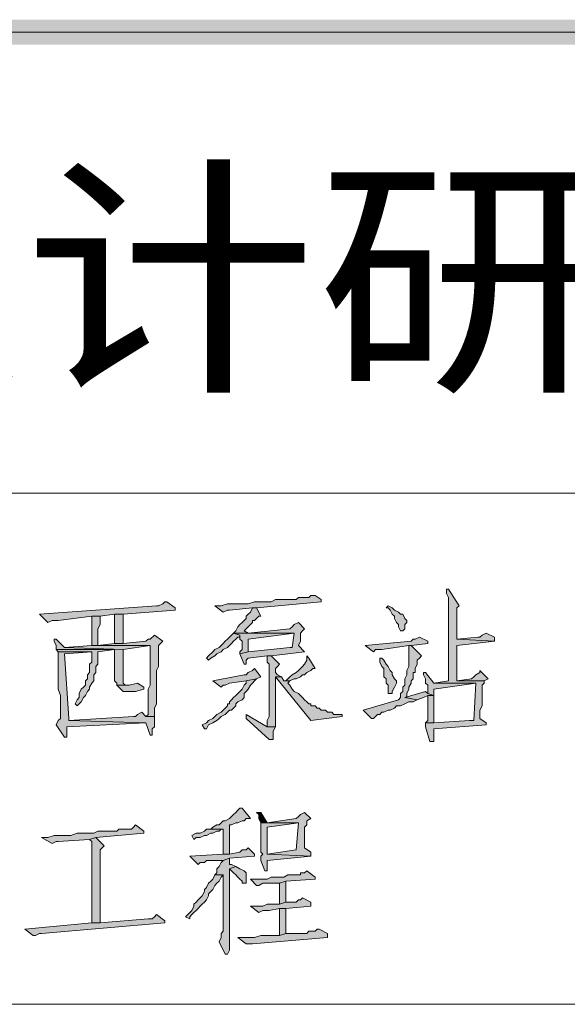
# Model space of a CAD drawing. Extents: x 566443 to 590371, y 3845226 to 3876576.
# Tile 98 of 221: x 586726 to 586737, y 3853880 to 3853900. Entities that reach past the tile are written whole.
import ezdxf

# ---------------------------------------------------------------- set-up
doc = ezdxf.new("R2010")
doc.units = 0
doc.layers.get('0').update_dxf_attribs({"linetype": 'CONTINUOUS', "lineweight": 13})
doc.layers.add('C00-00-00', color=7, linetype='CONTINUOUS')
doc.styles.add('图框', font='simfang.ttf', dxfattribs={"width": 0.8})

msp = doc.modelspace()

# ---------------------------------------------------------------- hatches: boundary and pattern name
at = {"layer": 'C00-00-00'}
h = msp.add_hatch(color=256, dxfattribs=at)
h.dxf.hatch_style = 2
h.paths.add_polyline_path([(586759.645, 3853900.435), (586670.618, 3853899.927), (586670.11, 3853900.435)])
h = msp.add_hatch(color=256, dxfattribs=at)
h.dxf.hatch_style = 2
h.paths.add_polyline_path([(586759.645, 3853899.927), (586759.645, 3853900.435), (586670.618, 3853899.927)])
h = msp.add_hatch(color=256, dxfattribs=at)
h.dxf.hatch_style = 2
h.paths.add_polyline_path([(586734.923, 3853888.878), (586734.88, 3853888.878), (586734.88, 3853888.836), (586734.88, 3853888.794), (586734.923, 3853888.709), (586734.923, 3853887.016), (586734.626, 3853886.973), (586735.473, 3853886.973), (586735.431, 3853886.211), (586735.346, 3853886.211), (586734.626, 3853886.169), (586734.457, 3853886.169), (586734.457, 3853886.084), (586734.542, 3853885.788), (586734.626, 3853885.788), (586734.626, 3853885.83), (586734.626, 3853886.042), (586735.685, 3853886.127), (586735.685, 3853886.169), (586735.558, 3853886.254), (586735.558, 3853886.423), (586735.6, 3853886.508), (586735.6, 3853886.931), (586735.642, 3853886.973), (586735.642, 3853887.016), (586735.092, 3853887.016), (586735.092, 3853887.735), (586735.854, 3853887.82), (586735.092, 3853887.862), (586735.092, 3853888.497), (586735.134, 3853888.54)])
h = msp.add_hatch(color=256, dxfattribs=at)
h.dxf.hatch_style = 2
h.paths.add_polyline_path([(586729.208, 3853888.624), (586729.165, 3853888.624), (586729.123, 3853888.582), (586729.038, 3853888.54), (586728.996, 3853888.54), (586726.625, 3853888.37), (586726.795, 3853888.201), (586726.879, 3853888.243), (586727.006, 3853888.243), (586727.684, 3853888.328), (586727.853, 3853888.328), (586728.149, 3853888.37), (586728.319, 3853888.37), (586729.377, 3853888.455), (586729.377, 3853888.497)])
h = msp.add_hatch(color=256, dxfattribs=at)
h.dxf.hatch_style = 2
h.paths.add_polyline_path([(586732.213, 3853888.751), (586732.129, 3853888.751), (586732.086, 3853888.709), (586731.875, 3853888.709), (586731.832, 3853888.667), (586731.409, 3853888.667), (586731.324, 3853888.624), (586730.986, 3853888.624), (586730.859, 3853888.582), (586730.435, 3853888.582), (586730.308, 3853888.54), (586730.181, 3853888.54), (586730.351, 3853888.413), (586730.435, 3853888.455), (586730.478, 3853888.455), (586730.943, 3853888.497), (586731.028, 3853888.497), (586732.34, 3853888.624), (586732.34, 3853888.667)])
h = msp.add_hatch(color=256, dxfattribs=at)
h.dxf.hatch_style = 2
h.paths.add_polyline_path([(586731.028, 3853888.497), (586730.943, 3853888.497), (586730.901, 3853888.413), (586730.859, 3853888.37), (586730.816, 3853888.328), (586730.816, 3853888.286), (586730.774, 3853888.243), (586730.732, 3853888.201), (586730.689, 3853888.159), (586730.647, 3853888.116), (586730.605, 3853888.032), (586730.562, 3853887.989), (586730.859, 3853887.989), (586730.774, 3853888.032), (586730.816, 3853888.074), (586730.859, 3853888.116), (586730.901, 3853888.159), (586730.943, 3853888.201), (586730.943, 3853888.243), (586730.986, 3853888.243), (586731.028, 3853888.286), (586731.07, 3853888.328), (586731.113, 3853888.328)])
h = msp.add_hatch(color=256, dxfattribs=at)
h.dxf.hatch_style = 2
h.paths.add_polyline_path([(586733.695, 3853888.54), (586733.653, 3853888.497), (586733.695, 3853888.497), (586733.737, 3853888.455), (586733.78, 3853888.37), (586733.822, 3853888.328), (586733.822, 3853888.286), (586733.864, 3853888.201), (586733.907, 3853888.159), (586733.907, 3853888.116), (586733.949, 3853888.032), (586733.991, 3853888.032), (586734.034, 3853888.074), (586734.034, 3853888.159), (586734.076, 3853888.201), (586734.076, 3853888.243), (586734.034, 3853888.286), (586733.991, 3853888.37), (586733.949, 3853888.37), (586733.907, 3853888.413), (586733.822, 3853888.455), (586733.78, 3853888.497)])
h = msp.add_hatch(color=256, dxfattribs=at)
h.dxf.hatch_style = 2
h.paths.add_polyline_path([(586727.853, 3853888.328), (586727.684, 3853888.328), (586727.684, 3853888.286), (586727.684, 3853887.735), (586727.811, 3853887.735), (586727.811, 3853888.074), (586727.853, 3853888.159)])
h = msp.add_hatch(color=256, dxfattribs=at)
h.dxf.hatch_style = 2
h.paths.add_polyline_path([(586728.319, 3853887.778), (586728.319, 3853888.37), (586728.149, 3853888.37), (586728.149, 3853887.778)])
h = msp.add_hatch(color=256, dxfattribs=at)
h.dxf.hatch_style = 2
h.paths.add_polyline_path([(586731.875, 3853888.201), (586731.79, 3853888.159), (586731.748, 3853888.116), (586731.705, 3853888.074), (586730.859, 3853887.989), (586730.562, 3853887.989), (586731.79, 3853887.989), (586731.748, 3853887.693), (586731.705, 3853887.693), (586730.859, 3853887.608), (586730.689, 3853887.566), (586730.774, 3853887.354), (586730.816, 3853887.354), (586730.816, 3853887.397), (586730.816, 3853887.439), (586730.859, 3853887.481), (586731.24, 3853887.524), (586731.324, 3853887.524), (586732.002, 3853887.608), (586731.875, 3853887.735), (586731.917, 3853887.82), (586731.917, 3853887.989), (586731.959, 3853888.032), (586732.002, 3853888.074)])
h = msp.add_hatch(color=256, dxfattribs=at)
h.dxf.hatch_style = 2
h.paths.add_polyline_path([(586726.964, 3853887.862), (586726.922, 3853887.862), (586726.922, 3853887.82), (586726.964, 3853887.735), (586726.964, 3853887.651), (586728.149, 3853887.651), (586728.149, 3853887.016), (586728.192, 3853886.973), (586728.192, 3853886.931), (586728.446, 3853886.931), (586728.361, 3853886.931), (586728.319, 3853886.973), (586728.319, 3853887.651), (586727.133, 3853887.693)])
h = msp.add_hatch(color=256, dxfattribs=at)
h.dxf.hatch_style = 2
h.paths.add_polyline_path([(586728.954, 3853887.947), (586728.869, 3853887.862), (586728.827, 3853887.862), (586728.784, 3853887.82), (586728.319, 3853887.778), (586728.149, 3853887.778), (586727.811, 3853887.735), (586727.684, 3853887.735), (586728.869, 3853887.735), (586728.869, 3853886.931), (586728.827, 3853886.846), (586728.827, 3853886.508), (586728.827, 3853886.465), (586728.827, 3853886.338), (586728.784, 3853886.296), (586728.954, 3853886.296), (586728.954, 3853886.338), (586728.954, 3853886.465), (586728.996, 3853886.55), (586728.996, 3853887.227), (586729.038, 3853887.312), (586729.038, 3853887.735), (586729.081, 3853887.778), (586729.123, 3853887.82)])
h = msp.add_hatch(color=256, dxfattribs=at)
h.dxf.hatch_style = 2
h.paths.add_polyline_path([(586730.562, 3853887.989), (586730.52, 3853887.947), (586730.478, 3853887.905), (586730.435, 3853887.862), (586730.393, 3853887.82), (586730.351, 3853887.778), (586730.308, 3853887.735), (586730.266, 3853887.693), (586730.181, 3853887.651), (586730.139, 3853887.608), (586730.054, 3853887.524), (586730.012, 3853887.481), (586730.054, 3853887.439), (586730.097, 3853887.481), (586730.181, 3853887.524), (586730.224, 3853887.566), (586730.308, 3853887.608), (586730.351, 3853887.651), (586730.435, 3853887.693), (586730.478, 3853887.735), (586730.52, 3853887.778), (586730.562, 3853887.82), (586730.605, 3853887.862), (586730.647, 3853887.905), (586730.689, 3853887.905), (586730.689, 3853887.947)])
h = msp.add_hatch(color=256, dxfattribs=at)
h.dxf.hatch_style = 2
h.paths.add_polyline_path([(586730.562, 3853887.989), (586730.689, 3853887.947), (586730.689, 3853887.862), (586730.732, 3853887.82), (586730.732, 3853887.651), (586730.689, 3853887.608), (586730.689, 3853887.566), (586730.859, 3853887.608), (586730.859, 3853887.862), (586731.79, 3853887.989)])
h = msp.add_hatch(color=256, dxfattribs=at)
h.dxf.hatch_style = 2
h.paths.add_polyline_path([(586734.33, 3853887.905), (586734.245, 3853887.862), (586734.203, 3853887.862), (586734.161, 3853887.82), (586733.229, 3853887.735), (586733.399, 3853887.608), (586733.441, 3853887.651), (586733.568, 3853887.651), (586734.118, 3853887.735), (586734.161, 3853887.735), (586734.499, 3853887.778), (586734.499, 3853887.82)])
h = msp.add_hatch(color=256, dxfattribs=at)
h.dxf.hatch_style = 2
h.paths.add_polyline_path([(586735.685, 3853887.989), (586735.6, 3853887.947), (586735.558, 3853887.905), (586735.515, 3853887.905), (586735.092, 3853887.862), (586735.854, 3853887.82), (586735.854, 3853887.905)])
h = msp.add_hatch(color=256, dxfattribs=at)
h.dxf.hatch_style = 2
h.paths.add_polyline_path([(586726.964, 3853887.651), (586727.006, 3853887.608), (586727.684, 3853887.608), (586727.684, 3853887.566), (586727.684, 3853887.397), (586727.641, 3853887.354), (586727.641, 3853887.185), (586727.599, 3853887.143), (586727.599, 3853887.058), (586727.557, 3853887.016), (586727.557, 3853886.931), (586727.514, 3853886.889), (586727.472, 3853886.846), (586727.43, 3853886.762), (586727.43, 3853886.677), (586727.387, 3853886.635), (586727.345, 3853886.55), (586727.387, 3853886.508), (586727.43, 3853886.55), (586727.472, 3853886.592), (586727.514, 3853886.677), (586727.557, 3853886.719), (586727.599, 3853886.804), (586727.641, 3853886.846), (586727.641, 3853886.889), (586727.684, 3853886.973), (586727.726, 3853887.016), (586727.726, 3853887.143), (586727.768, 3853887.185), (586727.768, 3853887.312), (586727.811, 3853887.354), (586727.811, 3853887.608), (586728.149, 3853887.651)])
h = msp.add_hatch(color=256, dxfattribs=at)
h.dxf.hatch_style = 2
h.paths.add_polyline_path([(586727.684, 3853887.735), (586727.133, 3853887.693), (586728.319, 3853887.651), (586728.869, 3853887.735)])
h = msp.add_hatch(color=256, dxfattribs=at)
h.dxf.hatch_style = 2
h.paths.add_polyline_path([(586734.161, 3853887.735), (586734.118, 3853887.735), (586734.118, 3853887.693), (586734.118, 3853887.312), (586734.076, 3853887.227), (586734.076, 3853887.143), (586734.034, 3853887.058), (586734.034, 3853886.931), (586733.991, 3853886.889), (586733.991, 3853886.804), (586733.949, 3853886.762), (586733.949, 3853886.677), (586733.907, 3853886.635), (586733.187, 3853886.423), (586733.356, 3853886.254), (586733.399, 3853886.254), (586733.441, 3853886.296), (586733.483, 3853886.338), (586733.526, 3853886.338), (586733.568, 3853886.381), (586733.61, 3853886.381), (586733.695, 3853886.423), (586733.737, 3853886.423), (586733.822, 3853886.465), (586733.864, 3853886.508), (586733.949, 3853886.508), (586734.034, 3853886.55), (586734.118, 3853886.592), (586734.203, 3853886.592), (586734.288, 3853886.635), (586734.034, 3853886.677), (586734.076, 3853886.677), (586734.076, 3853886.762), (586734.118, 3853886.846), (586734.118, 3853886.889), (586734.161, 3853886.973), (586734.161, 3853887.016), (586734.203, 3853887.058), (586734.203, 3853887.185), (586734.245, 3853887.185), (586734.245, 3853887.27), (586734.288, 3853887.354), (586734.288, 3853887.439), (586734.33, 3853887.481), (586734.372, 3853887.524)])
h = msp.add_hatch(color=256, dxfattribs=at)
h.dxf.hatch_style = 2
h.paths.add_polyline_path([(586727.006, 3853887.608), (586727.006, 3853886.846), (586727.049, 3853886.719), (586727.049, 3853886.254), (586727.006, 3853886.211), (586726.964, 3853886.127), (586727.133, 3853885.873), (586727.176, 3853885.873), (586727.176, 3853886.084), (586728.784, 3853886.169), (586727.218, 3853886.211), (586727.218, 3853886.254), (586727.133, 3853887.566), (586727.684, 3853887.608)])
h = msp.add_hatch(color=256, dxfattribs=at)
h.dxf.hatch_style = 2
h.paths.add_polyline_path([(586731.324, 3853887.524), (586731.24, 3853887.524), (586731.24, 3853887.481), (586731.24, 3853887.397), (586731.282, 3853887.354), (586731.282, 3853886.296), (586731.24, 3853886.211), (586731.24, 3853886.084), (586731.409, 3853886.084), (586731.409, 3853887.1), (586731.536, 3853887.1), (586731.451, 3853887.143), (586731.409, 3853887.185), (586731.409, 3853887.27), (586731.451, 3853887.312), (586731.494, 3853887.354)])
h = msp.add_hatch(color=256, dxfattribs=at)
h.dxf.hatch_style = 2
h.paths.add_polyline_path([(586732.044, 3853887.524), (586732.044, 3853887.439), (586732.002, 3853887.354), (586731.959, 3853887.312), (586731.917, 3853887.27), (586731.875, 3853887.227), (586731.832, 3853887.185), (586731.748, 3853887.143), (586731.705, 3853887.1), (586731.663, 3853887.058), (586731.621, 3853887.016), (586731.705, 3853887.016), (586731.79, 3853887.058), (586731.832, 3853887.058), (586731.917, 3853887.1), (586731.959, 3853887.143), (586732.002, 3853887.143), (586732.044, 3853887.185), (586732.129, 3853887.227), (586732.171, 3853887.27), (586732.213, 3853887.27), (586732.086, 3853887.481)])
h = msp.add_hatch(color=256, dxfattribs=at)
h.dxf.hatch_style = 2
h.paths.add_polyline_path([(586733.568, 3853887.481), (586733.526, 3853887.481), (586733.526, 3853887.397), (586733.568, 3853887.312), (586733.61, 3853887.27), (586733.61, 3853887.1), (586733.653, 3853887.058), (586733.653, 3853886.973), (586733.695, 3853886.931), (586733.695, 3853886.762), (586733.78, 3853886.762), (586733.78, 3853886.804), (586733.822, 3853886.889), (586733.864, 3853886.973), (586733.864, 3853887.016), (586733.822, 3853887.058), (586733.78, 3853887.143), (586733.78, 3853887.185), (586733.737, 3853887.227), (586733.695, 3853887.312), (586733.653, 3853887.354), (586733.61, 3853887.439)])
h = msp.add_hatch(color=256, dxfattribs=at)
h.dxf.hatch_style = 2
h.paths.add_polyline_path([(586730.986, 3853887.27), (586730.943, 3853887.227), (586730.859, 3853887.185), (586730.816, 3853887.143), (586730.774, 3853887.143), (586730.139, 3853887.016), (586730.308, 3853886.889), (586730.351, 3853886.931), (586730.393, 3853886.931), (586730.478, 3853886.973), (586730.816, 3853887.016), (586731.028, 3853887.058), (586731.113, 3853887.1)])
h = msp.add_hatch(color=256, dxfattribs=at)
h.dxf.hatch_style = 2
h.paths.add_polyline_path([(586735.558, 3853887.227), (586735.558, 3853887.185), (586735.473, 3853887.143), (586735.431, 3853887.1), (586735.388, 3853887.058), (586735.092, 3853887.016), (586735.642, 3853887.016), (586735.727, 3853887.058)])
h = msp.add_hatch(color=256, dxfattribs=at)
h.dxf.hatch_style = 2
h.paths.add_polyline_path([(586731.028, 3853887.058), (586730.816, 3853887.016), (586730.816, 3853886.973), (586730.774, 3853886.931), (586730.732, 3853886.846), (586730.689, 3853886.804), (586730.647, 3853886.762), (586730.605, 3853886.719), (586730.562, 3853886.677), (586730.52, 3853886.635), (586730.478, 3853886.592), (586730.478, 3853886.55), (586730.435, 3853886.55), (586730.435, 3853886.508), (586730.393, 3853886.465), (586730.351, 3853886.423), (586730.308, 3853886.381), (586730.224, 3853886.338), (586730.181, 3853886.296), (586730.139, 3853886.254), (586730.054, 3853886.211), (586730.012, 3853886.169), (586729.927, 3853886.127), (586729.97, 3853886.042), (586730.012, 3853886.042), (586730.054, 3853886.127), (586730.139, 3853886.169), (586730.224, 3853886.211), (586730.266, 3853886.254), (586730.308, 3853886.296), (586730.393, 3853886.338), (586730.435, 3853886.381), (586730.478, 3853886.423), (586730.52, 3853886.423), (586730.562, 3853886.465), (586730.605, 3853886.508), (586730.605, 3853886.55), (586730.647, 3853886.592), (586730.732, 3853886.635), (586730.774, 3853886.677), (586730.774, 3853886.762), (586730.816, 3853886.804), (586730.859, 3853886.846), (586730.901, 3853886.931), (586730.943, 3853886.973), (586730.986, 3853887.016)])
h = msp.add_hatch(color=256, dxfattribs=at)
h.dxf.hatch_style = 2
h.paths.add_polyline_path([(586731.536, 3853887.1), (586731.409, 3853887.1), (586732.129, 3853886.211), (586732.764, 3853886.296), (586732.764, 3853886.338), (586732.679, 3853886.338), (586732.594, 3853886.338), (586732.552, 3853886.381), (586732.467, 3853886.381), (586732.425, 3853886.423), (586732.34, 3853886.423), (586732.298, 3853886.465), (586732.256, 3853886.465), (586732.213, 3853886.508), (586732.129, 3853886.508), (586732.129, 3853886.55), (586732.086, 3853886.55), (586732.044, 3853886.592), (586732.002, 3853886.635), (586731.959, 3853886.677), (586731.917, 3853886.719), (586731.875, 3853886.762), (586731.79, 3853886.804), (586731.748, 3853886.846), (586731.705, 3853886.931), (586731.663, 3853886.973), (586731.705, 3853887.016), (586731.578, 3853887.016)])
h = msp.add_hatch(color=256, dxfattribs=at)
h.dxf.hatch_style = 2
h.paths.add_polyline_path([(586734.457, 3853887.185), (586734.415, 3853887.185), (586734.415, 3853887.143), (586734.457, 3853887.058), (586734.457, 3853886.973), (586734.499, 3853886.931), (586734.499, 3853886.762), (586734.626, 3853886.719), (586734.626, 3853886.846), (586735.473, 3853886.973), (586734.626, 3853886.973)])
h = msp.add_hatch(color=256, dxfattribs=at)
h.dxf.hatch_style = 2
h.paths.add_polyline_path([(586728.615, 3853886.973), (586728.446, 3853886.931), (586728.192, 3853886.931), (586728.234, 3853886.889), (586728.276, 3853886.846), (586728.319, 3853886.804), (586728.573, 3853886.804), (586728.742, 3853886.846), (586728.742, 3853886.889)])
h = msp.add_hatch(color=256, dxfattribs=at)
h.dxf.hatch_style = 2
h.paths.add_polyline_path([(586734.457, 3853886.804), (586734.034, 3853886.677), (586734.288, 3853886.635), (586734.415, 3853886.677), (586734.499, 3853886.719), (586734.626, 3853886.719), (586734.499, 3853886.762)])
h = msp.add_hatch(color=256, dxfattribs=at)
h.dxf.hatch_style = 2
h.paths.add_polyline_path([(586734.626, 3853886.719), (586734.499, 3853886.719), (586734.499, 3853886.677), (586734.499, 3853886.211), (586734.457, 3853886.169), (586734.626, 3853886.169), (586734.626, 3853886.211)])
h = msp.add_hatch(color=256, dxfattribs=at)
h.dxf.hatch_style = 2
h.paths.add_polyline_path([(586728.7, 3853886.381), (586728.615, 3853886.338), (586728.573, 3853886.296), (586728.53, 3853886.296), (586727.218, 3853886.211), (586728.784, 3853886.169), (586728.869, 3853885.915), (586728.911, 3853885.915), (586728.911, 3853886), (586728.911, 3853886.042), (586728.954, 3853886.084), (586728.954, 3853886.296), (586728.784, 3853886.296)])
h = msp.add_hatch(color=256, dxfattribs=at)
h.dxf.hatch_style = 2
h.paths.add_polyline_path([(586730.816, 3853886.338), (586730.816, 3853886.254), (586731.282, 3853885.83), (586731.367, 3853885.83), (586731.367, 3853885.915), (586731.367, 3853886), (586731.409, 3853886.084), (586731.24, 3853886.084)])
h = msp.add_hatch(color=256, dxfattribs=at)
h.dxf.hatch_style = 2
h.paths.add_polyline_path([(586730.732, 3853884.433), (586730.689, 3853884.433), (586730.647, 3853884.391), (586730.605, 3853884.349), (586730.562, 3853884.306), (586730.52, 3853884.264), (586730.478, 3853884.222), (586730.393, 3853884.179), (586730.351, 3853884.179), (586730.308, 3853884.137), (586730.266, 3853884.095), (586730.224, 3853884.095), (586730.139, 3853884.052), (586730.097, 3853884.01), (586730.351, 3853884.01), (586730.351, 3853883.968), (586730.351, 3853883.502), (586730.478, 3853883.502), (586730.478, 3853884.095), (586730.52, 3853884.095), (586730.605, 3853884.137), (586730.647, 3853884.137), (586730.732, 3853884.179), (586730.774, 3853884.179), (586730.816, 3853884.222), (586730.901, 3853884.222)])
h = msp.add_hatch(color=256, dxfattribs=at)
h.dxf.hatch_style = 2
h.paths.add_polyline_path([(586731.113, 3853884.349), (586731.028, 3853884.349), (586731.07, 3853884.306), (586731.07, 3853884.222), (586731.113, 3853884.137), (586731.24, 3853884.137)])
h = msp.add_hatch(color=256, dxfattribs=at)
h.dxf.hatch_style = 2
h.paths.add_polyline_path([(586732.002, 3853884.349), (586731.917, 3853884.306), (586731.875, 3853884.264), (586731.832, 3853884.222), (586731.24, 3853884.137), (586731.113, 3853884.137), (586731.875, 3853884.137), (586731.832, 3853883.587), (586731.24, 3853883.502), (586732.129, 3853883.46), (586732.129, 3853883.544), (586732.002, 3853883.629), (586732.002, 3853884.052), (586732.044, 3853884.095), (586732.044, 3853884.179), (586732.129, 3853884.222)])
h = msp.add_hatch(color=256, dxfattribs=at)
h.dxf.hatch_style = 2
h.paths.add_polyline_path([(586728.573, 3853884.095), (586728.53, 3853884.052), (586728.488, 3853884.01), (586728.234, 3853884.01), (586728.192, 3853883.968), (586727.811, 3853883.968), (586727.726, 3853883.925), (586727.387, 3853883.925), (586727.26, 3853883.883), (586727.176, 3853883.883), (586726.922, 3853883.883), (586726.795, 3853883.841), (586726.668, 3853883.841), (586726.879, 3853883.714), (586726.964, 3853883.756), (586727.006, 3853883.756), (586727.641, 3853883.798), (586727.768, 3853883.841), (586728.742, 3853883.925), (586728.742, 3853883.968)])
h = msp.add_hatch(color=256, dxfattribs=at)
h.dxf.hatch_style = 2
h.paths.add_polyline_path([(586731.113, 3853884.137), (586731.113, 3853883.544), (586731.155, 3853883.502), (586731.113, 3853883.46), (586731.113, 3853883.375), (586731.197, 3853883.163), (586731.24, 3853883.163), (586731.24, 3853883.206), (586731.24, 3853883.375), (586732.129, 3853883.46), (586731.24, 3853883.502), (586731.24, 3853883.671), (586731.24, 3853883.714), (586731.24, 3853884.052), (586731.875, 3853884.137)])
h = msp.add_hatch(color=256, dxfattribs=at)
h.dxf.hatch_style = 2
h.paths.add_polyline_path([(586727.768, 3853883.841), (586727.641, 3853883.798), (586727.684, 3853883.756), (586727.684, 3853882.105), (586727.853, 3853882.105), (586727.853, 3853883.46), (586727.853, 3853883.502), (586727.853, 3853883.587), (586727.938, 3853883.671)])
h = msp.add_hatch(color=256, dxfattribs=at)
h.dxf.hatch_style = 2
h.paths.add_polyline_path([(586730.097, 3853884.01), (586730.012, 3853884.01), (586729.97, 3853883.968), (586729.885, 3853883.925), (586729.8, 3853883.925), (586729.716, 3853883.883), (586729.758, 3853883.798), (586729.8, 3853883.841), (586729.885, 3853883.841), (586729.97, 3853883.883), (586730.012, 3853883.883), (586730.097, 3853883.925), (586730.139, 3853883.925), (586730.224, 3853883.968), (586730.266, 3853883.968), (586730.308, 3853884.01), (586730.351, 3853884.01)])
h = msp.add_hatch(color=256, dxfattribs=at)
h.dxf.hatch_style = 2
h.paths.add_polyline_path([(586730.859, 3853883.629), (586730.816, 3853883.587), (586730.732, 3853883.587), (586730.689, 3853883.544), (586730.478, 3853883.502), (586730.351, 3853883.502), (586729.673, 3853883.46), (586729.843, 3853883.29), (586729.885, 3853883.333), (586729.97, 3853883.333), (586730.012, 3853883.375), (586730.351, 3853883.375), (586730.478, 3853883.417), (586730.986, 3853883.46), (586730.986, 3853883.502)])
h = msp.add_hatch(color=256, dxfattribs=at)
h.dxf.hatch_style = 2
h.paths.add_polyline_path([(586730.478, 3853883.417), (586730.351, 3853883.375), (586730.308, 3853883.333), (586730.266, 3853883.248), (586730.224, 3853883.206), (586730.224, 3853883.121), (586730.181, 3853883.079), (586730.351, 3853883.079), (586730.351, 3853882.994), (586730.351, 3853881.978), (586730.351, 3853881.936), (586730.308, 3853881.893), (586730.308, 3853881.809), (586730.266, 3853881.724), (586730.393, 3853881.47), (586730.435, 3853881.47), (586730.478, 3853881.555), (586730.478, 3853883.206), (586730.605, 3853883.248), (586730.52, 3853883.29), (586730.478, 3853883.29)])
h = msp.add_hatch(color=256, dxfattribs=at)
h.dxf.hatch_style = 2
h.paths.add_polyline_path([(586730.605, 3853883.248), (586730.478, 3853883.206), (586730.52, 3853883.163), (586730.562, 3853883.121), (586730.605, 3853883.079), (586730.647, 3853883.036), (586730.689, 3853882.994), (586730.732, 3853882.952), (586730.732, 3853882.909), (586730.816, 3853882.909), (586730.816, 3853883.121), (586730.774, 3853883.163), (586730.689, 3853883.206)])
h = msp.add_hatch(color=256, dxfattribs=at)
h.dxf.hatch_style = 2
h.paths.add_polyline_path([(586730.181, 3853883.079), (586730.139, 3853882.994), (586730.097, 3853882.952), (586730.054, 3853882.909), (586730.012, 3853882.825), (586729.97, 3853882.782), (586729.97, 3853882.74), (586729.927, 3853882.655), (586729.885, 3853882.613), (586729.843, 3853882.571), (586729.8, 3853882.528), (586729.758, 3853882.486), (586729.758, 3853882.444), (586729.716, 3853882.359), (586729.673, 3853882.317), (586729.631, 3853882.274), (586729.589, 3853882.232), (586729.673, 3853882.19), (586729.673, 3853882.232), (586729.716, 3853882.274), (586729.758, 3853882.317), (586729.8, 3853882.359), (586729.843, 3853882.401), (586729.885, 3853882.444), (586729.927, 3853882.486), (586729.97, 3853882.528), (586730.012, 3853882.571), (586730.054, 3853882.655), (586730.054, 3853882.698), (586730.097, 3853882.74), (586730.139, 3853882.782), (586730.181, 3853882.867), (586730.224, 3853882.909), (586730.266, 3853882.952), (586730.308, 3853883.036), (586730.351, 3853883.079)])
h = msp.add_hatch(color=256, dxfattribs=at)
h.dxf.hatch_style = 2
h.paths.add_polyline_path([(586732.044, 3853883.163), (586732.002, 3853883.121), (586731.917, 3853883.121), (586731.917, 3853883.079), (586731.663, 3853883.079), (586731.578, 3853883.036), (586731.324, 3853883.036), (586731.24, 3853882.994), (586730.901, 3853882.994), (586731.028, 3853882.867), (586731.07, 3853882.867), (586731.155, 3853882.909), (586731.494, 3853882.909), (586731.621, 3853882.952), (586732.213, 3853882.994), (586732.213, 3853883.036)])
h = msp.add_hatch(color=256, dxfattribs=at)
h.dxf.hatch_style = 2
h.paths.add_polyline_path([(586731.621, 3853882.952), (586731.494, 3853882.909), (586731.494, 3853882.486), (586731.621, 3853882.528)])
h = msp.add_hatch(color=256, dxfattribs=at)
h.dxf.hatch_style = 2
h.paths.add_polyline_path([(586731.959, 3853882.613), (586731.917, 3853882.571), (586731.875, 3853882.571), (586731.832, 3853882.528), (586731.621, 3853882.528), (586731.494, 3853882.486), (586731.24, 3853882.486), (586731.155, 3853882.444), (586730.901, 3853882.444), (586731.07, 3853882.317), (586731.155, 3853882.359), (586731.282, 3853882.359), (586731.494, 3853882.401), (586731.621, 3853882.401), (586732.129, 3853882.444), (586732.129, 3853882.528)])
h = msp.add_hatch(color=256, dxfattribs=at)
h.dxf.hatch_style = 2
h.paths.add_polyline_path([(586728.996, 3853882.274), (586728.954, 3853882.232), (586728.911, 3853882.19), (586728.827, 3853882.19), (586727.853, 3853882.105), (586727.684, 3853882.105), (586726.329, 3853881.978), (586726.498, 3853881.851), (586726.541, 3853881.851), (586726.625, 3853881.893), (586726.668, 3853881.893), (586729.165, 3853882.105), (586729.165, 3853882.147)])
h = msp.add_hatch(color=256, dxfattribs=at)
h.dxf.hatch_style = 2
h.paths.add_polyline_path([(586731.621, 3853882.401), (586731.494, 3853882.401), (586731.494, 3853881.851), (586731.621, 3853881.893)])
h = msp.add_hatch(color=256, dxfattribs=at)
h.dxf.hatch_style = 2
h.paths.add_polyline_path([(586732.298, 3853881.978), (586732.256, 3853881.978), (586732.213, 3853881.936), (586732.086, 3853881.936), (586732.044, 3853881.893), (586731.621, 3853881.893), (586731.494, 3853881.851), (586731.113, 3853881.851), (586730.986, 3853881.809), (586730.774, 3853881.809), (586730.647, 3853881.809), (586730.816, 3853881.682), (586730.943, 3853881.682), (586732.467, 3853881.809), (586732.467, 3853881.893)])

# ---------------------------------------------------------------- linework, layer by layer
at = {"layer": 'C00-00-00', "lineweight": 0}
for points in [[(586734.923, 3853888.878), (586734.88, 3853888.878), (586734.88, 3853888.836), (586734.88, 3853888.794), (586734.923, 3853888.709), (586734.923, 3853887.016), (586734.626, 3853886.973), (586735.473, 3853886.973), (586735.431, 3853886.211), (586735.346, 3853886.211), (586734.626, 3853886.169), (586734.457, 3853886.169), (586734.457, 3853886.084), (586734.542, 3853885.788), (586734.626, 3853885.788), (586734.626, 3853885.83), (586734.626, 3853886.042), (586735.685, 3853886.127), (586735.685, 3853886.169), (586735.558, 3853886.254), (586735.558, 3853886.423), (586735.6, 3853886.508), (586735.6, 3853886.931), (586735.642, 3853886.973), (586735.642, 3853887.016), (586735.092, 3853887.016), (586735.092, 3853887.735), (586735.854, 3853887.82), (586735.092, 3853887.862), (586735.092, 3853888.497), (586735.134, 3853888.54)], [(586729.208, 3853888.624), (586729.165, 3853888.624), (586729.123, 3853888.582), (586729.038, 3853888.54), (586728.996, 3853888.54), (586726.625, 3853888.37), (586726.795, 3853888.201), (586726.879, 3853888.243), (586727.006, 3853888.243), (586727.684, 3853888.328), (586727.853, 3853888.328), (586728.149, 3853888.37), (586728.319, 3853888.37), (586729.377, 3853888.455), (586729.377, 3853888.497)], [(586732.213, 3853888.751), (586732.129, 3853888.751), (586732.086, 3853888.709), (586731.875, 3853888.709), (586731.832, 3853888.667), (586731.409, 3853888.667), (586731.324, 3853888.624), (586730.986, 3853888.624), (586730.859, 3853888.582), (586730.435, 3853888.582), (586730.308, 3853888.54), (586730.181, 3853888.54), (586730.351, 3853888.413), (586730.435, 3853888.455), (586730.478, 3853888.455), (586730.943, 3853888.497), (586731.028, 3853888.497), (586732.34, 3853888.624), (586732.34, 3853888.667)], [(586731.028, 3853888.497), (586730.943, 3853888.497), (586730.901, 3853888.413), (586730.859, 3853888.37), (586730.816, 3853888.328), (586730.816, 3853888.286), (586730.774, 3853888.243), (586730.732, 3853888.201), (586730.689, 3853888.159), (586730.647, 3853888.116), (586730.605, 3853888.032), (586730.562, 3853887.989), (586730.859, 3853887.989), (586730.774, 3853888.032), (586730.816, 3853888.074), (586730.859, 3853888.116), (586730.901, 3853888.159), (586730.943, 3853888.201), (586730.943, 3853888.243), (586730.986, 3853888.243), (586731.028, 3853888.286), (586731.07, 3853888.328), (586731.113, 3853888.328)], [(586733.695, 3853888.54), (586733.653, 3853888.497), (586733.695, 3853888.497), (586733.737, 3853888.455), (586733.78, 3853888.37), (586733.822, 3853888.328), (586733.822, 3853888.286), (586733.864, 3853888.201), (586733.907, 3853888.159), (586733.907, 3853888.116), (586733.949, 3853888.032), (586733.991, 3853888.032), (586734.034, 3853888.074), (586734.034, 3853888.159), (586734.076, 3853888.201), (586734.076, 3853888.243), (586734.034, 3853888.286), (586733.991, 3853888.37), (586733.949, 3853888.37), (586733.907, 3853888.413), (586733.822, 3853888.455), (586733.78, 3853888.497)], [(586727.853, 3853888.328), (586727.684, 3853888.328), (586727.684, 3853888.286), (586727.684, 3853887.735), (586727.811, 3853887.735), (586727.811, 3853888.074), (586727.853, 3853888.159)], [(586728.319, 3853887.778), (586728.319, 3853888.37), (586728.149, 3853888.37), (586728.149, 3853887.778)], [(586731.875, 3853888.201), (586731.79, 3853888.159), (586731.748, 3853888.116), (586731.705, 3853888.074), (586730.859, 3853887.989), (586730.562, 3853887.989), (586731.79, 3853887.989), (586731.748, 3853887.693), (586731.705, 3853887.693), (586730.859, 3853887.608), (586730.689, 3853887.566), (586730.774, 3853887.354), (586730.816, 3853887.354), (586730.816, 3853887.397), (586730.816, 3853887.439), (586730.859, 3853887.481), (586731.24, 3853887.524), (586731.324, 3853887.524), (586732.002, 3853887.608), (586731.875, 3853887.735), (586731.917, 3853887.82), (586731.917, 3853887.989), (586731.959, 3853888.032), (586732.002, 3853888.074)], [(586726.964, 3853887.862), (586726.922, 3853887.862), (586726.922, 3853887.82), (586726.964, 3853887.735), (586726.964, 3853887.651), (586728.149, 3853887.651), (586728.149, 3853887.016), (586728.192, 3853886.973), (586728.192, 3853886.931), (586728.446, 3853886.931), (586728.361, 3853886.931), (586728.319, 3853886.973), (586728.319, 3853887.651), (586727.133, 3853887.693)], [(586728.954, 3853887.947), (586728.869, 3853887.862), (586728.827, 3853887.862), (586728.784, 3853887.82), (586728.319, 3853887.778), (586728.149, 3853887.778), (586727.811, 3853887.735), (586727.684, 3853887.735), (586728.869, 3853887.735), (586728.869, 3853886.931), (586728.827, 3853886.846), (586728.827, 3853886.508), (586728.827, 3853886.465), (586728.827, 3853886.338), (586728.784, 3853886.296), (586728.954, 3853886.296), (586728.954, 3853886.338), (586728.954, 3853886.465), (586728.996, 3853886.55), (586728.996, 3853887.227), (586729.038, 3853887.312), (586729.038, 3853887.735), (586729.081, 3853887.778), (586729.123, 3853887.82)], [(586730.562, 3853887.989), (586730.52, 3853887.947), (586730.478, 3853887.905), (586730.435, 3853887.862), (586730.393, 3853887.82), (586730.351, 3853887.778), (586730.308, 3853887.735), (586730.266, 3853887.693), (586730.181, 3853887.651), (586730.139, 3853887.608), (586730.054, 3853887.524), (586730.012, 3853887.481), (586730.054, 3853887.439), (586730.097, 3853887.481), (586730.181, 3853887.524), (586730.224, 3853887.566), (586730.308, 3853887.608), (586730.351, 3853887.651), (586730.435, 3853887.693), (586730.478, 3853887.735), (586730.52, 3853887.778), (586730.562, 3853887.82), (586730.605, 3853887.862), (586730.647, 3853887.905), (586730.689, 3853887.905), (586730.689, 3853887.947)], [(586730.562, 3853887.989), (586730.689, 3853887.947), (586730.689, 3853887.862), (586730.732, 3853887.82), (586730.732, 3853887.651), (586730.689, 3853887.608), (586730.689, 3853887.566), (586730.859, 3853887.608), (586730.859, 3853887.862), (586731.79, 3853887.989)], [(586734.33, 3853887.905), (586734.245, 3853887.862), (586734.203, 3853887.862), (586734.161, 3853887.82), (586733.229, 3853887.735), (586733.399, 3853887.608), (586733.441, 3853887.651), (586733.568, 3853887.651), (586734.118, 3853887.735), (586734.161, 3853887.735), (586734.499, 3853887.778), (586734.499, 3853887.82)], [(586735.685, 3853887.989), (586735.6, 3853887.947), (586735.558, 3853887.905), (586735.515, 3853887.905), (586735.092, 3853887.862), (586735.854, 3853887.82), (586735.854, 3853887.905)], [(586726.964, 3853887.651), (586727.006, 3853887.608), (586727.684, 3853887.608), (586727.684, 3853887.566), (586727.684, 3853887.397), (586727.641, 3853887.354), (586727.641, 3853887.185), (586727.599, 3853887.143), (586727.599, 3853887.058), (586727.557, 3853887.016), (586727.557, 3853886.931), (586727.514, 3853886.889), (586727.472, 3853886.846), (586727.43, 3853886.762), (586727.43, 3853886.677), (586727.387, 3853886.635), (586727.345, 3853886.55), (586727.387, 3853886.508), (586727.43, 3853886.55), (586727.472, 3853886.592), (586727.514, 3853886.677), (586727.557, 3853886.719), (586727.599, 3853886.804), (586727.641, 3853886.846), (586727.641, 3853886.889), (586727.684, 3853886.973), (586727.726, 3853887.016), (586727.726, 3853887.143), (586727.768, 3853887.185), (586727.768, 3853887.312), (586727.811, 3853887.354), (586727.811, 3853887.608), (586728.149, 3853887.651)], [(586727.684, 3853887.735), (586727.133, 3853887.693), (586728.319, 3853887.651), (586728.869, 3853887.735)], [(586734.161, 3853887.735), (586734.118, 3853887.735), (586734.118, 3853887.693), (586734.118, 3853887.312), (586734.076, 3853887.227), (586734.076, 3853887.143), (586734.034, 3853887.058), (586734.034, 3853886.931), (586733.991, 3853886.889), (586733.991, 3853886.804), (586733.949, 3853886.762), (586733.949, 3853886.677), (586733.907, 3853886.635), (586733.187, 3853886.423), (586733.356, 3853886.254), (586733.399, 3853886.254), (586733.441, 3853886.296), (586733.483, 3853886.338), (586733.526, 3853886.338), (586733.568, 3853886.381), (586733.61, 3853886.381), (586733.695, 3853886.423), (586733.737, 3853886.423), (586733.822, 3853886.465), (586733.864, 3853886.508), (586733.949, 3853886.508), (586734.034, 3853886.55), (586734.118, 3853886.592), (586734.203, 3853886.592), (586734.288, 3853886.635), (586734.034, 3853886.677), (586734.076, 3853886.677), (586734.076, 3853886.762), (586734.118, 3853886.846), (586734.118, 3853886.889), (586734.161, 3853886.973), (586734.161, 3853887.016), (586734.203, 3853887.058), (586734.203, 3853887.185), (586734.245, 3853887.185), (586734.245, 3853887.27), (586734.288, 3853887.354), (586734.288, 3853887.439), (586734.33, 3853887.481), (586734.372, 3853887.524)], [(586727.006, 3853887.608), (586727.006, 3853886.846), (586727.049, 3853886.719), (586727.049, 3853886.254), (586727.006, 3853886.211), (586726.964, 3853886.127), (586727.133, 3853885.873), (586727.176, 3853885.873), (586727.176, 3853886.084), (586728.784, 3853886.169), (586727.218, 3853886.211), (586727.218, 3853886.254), (586727.133, 3853887.566), (586727.684, 3853887.608)], [(586731.324, 3853887.524), (586731.24, 3853887.524), (586731.24, 3853887.481), (586731.24, 3853887.397), (586731.282, 3853887.354), (586731.282, 3853886.296), (586731.24, 3853886.211), (586731.24, 3853886.084), (586731.409, 3853886.084), (586731.409, 3853887.1), (586731.536, 3853887.1), (586731.451, 3853887.143), (586731.409, 3853887.185), (586731.409, 3853887.27), (586731.451, 3853887.312), (586731.494, 3853887.354)], [(586732.044, 3853887.524), (586732.044, 3853887.439), (586732.002, 3853887.354), (586731.959, 3853887.312), (586731.917, 3853887.27), (586731.875, 3853887.227), (586731.832, 3853887.185), (586731.748, 3853887.143), (586731.705, 3853887.1), (586731.663, 3853887.058), (586731.621, 3853887.016), (586731.705, 3853887.016), (586731.79, 3853887.058), (586731.832, 3853887.058), (586731.917, 3853887.1), (586731.959, 3853887.143), (586732.002, 3853887.143), (586732.044, 3853887.185), (586732.129, 3853887.227), (586732.171, 3853887.27), (586732.213, 3853887.27), (586732.086, 3853887.481)], [(586733.568, 3853887.481), (586733.526, 3853887.481), (586733.526, 3853887.397), (586733.568, 3853887.312), (586733.61, 3853887.27), (586733.61, 3853887.1), (586733.653, 3853887.058), (586733.653, 3853886.973), (586733.695, 3853886.931), (586733.695, 3853886.762), (586733.78, 3853886.762), (586733.78, 3853886.804), (586733.822, 3853886.889), (586733.864, 3853886.973), (586733.864, 3853887.016), (586733.822, 3853887.058), (586733.78, 3853887.143), (586733.78, 3853887.185), (586733.737, 3853887.227), (586733.695, 3853887.312), (586733.653, 3853887.354), (586733.61, 3853887.439)], [(586730.986, 3853887.27), (586730.943, 3853887.227), (586730.859, 3853887.185), (586730.816, 3853887.143), (586730.774, 3853887.143), (586730.139, 3853887.016), (586730.308, 3853886.889), (586730.351, 3853886.931), (586730.393, 3853886.931), (586730.478, 3853886.973), (586730.816, 3853887.016), (586731.028, 3853887.058), (586731.113, 3853887.1)], [(586735.558, 3853887.227), (586735.558, 3853887.185), (586735.473, 3853887.143), (586735.431, 3853887.1), (586735.388, 3853887.058), (586735.092, 3853887.016), (586735.642, 3853887.016), (586735.727, 3853887.058)], [(586731.028, 3853887.058), (586730.816, 3853887.016), (586730.816, 3853886.973), (586730.774, 3853886.931), (586730.732, 3853886.846), (586730.689, 3853886.804), (586730.647, 3853886.762), (586730.605, 3853886.719), (586730.562, 3853886.677), (586730.52, 3853886.635), (586730.478, 3853886.592), (586730.478, 3853886.55), (586730.435, 3853886.55), (586730.435, 3853886.508), (586730.393, 3853886.465), (586730.351, 3853886.423), (586730.308, 3853886.381), (586730.224, 3853886.338), (586730.181, 3853886.296), (586730.139, 3853886.254), (586730.054, 3853886.211), (586730.012, 3853886.169), (586729.927, 3853886.127), (586729.97, 3853886.042), (586730.012, 3853886.042), (586730.054, 3853886.127), (586730.139, 3853886.169), (586730.224, 3853886.211), (586730.266, 3853886.254), (586730.308, 3853886.296), (586730.393, 3853886.338), (586730.435, 3853886.381), (586730.478, 3853886.423), (586730.52, 3853886.423), (586730.562, 3853886.465), (586730.605, 3853886.508), (586730.605, 3853886.55), (586730.647, 3853886.592), (586730.732, 3853886.635), (586730.774, 3853886.677), (586730.774, 3853886.762), (586730.816, 3853886.804), (586730.859, 3853886.846), (586730.901, 3853886.931), (586730.943, 3853886.973), (586730.986, 3853887.016)], [(586731.536, 3853887.1), (586731.409, 3853887.1), (586732.129, 3853886.211), (586732.764, 3853886.296), (586732.764, 3853886.338), (586732.679, 3853886.338), (586732.594, 3853886.338), (586732.552, 3853886.381), (586732.467, 3853886.381), (586732.425, 3853886.423), (586732.34, 3853886.423), (586732.298, 3853886.465), (586732.256, 3853886.465), (586732.213, 3853886.508), (586732.129, 3853886.508), (586732.129, 3853886.55), (586732.086, 3853886.55), (586732.044, 3853886.592), (586732.002, 3853886.635), (586731.959, 3853886.677), (586731.917, 3853886.719), (586731.875, 3853886.762), (586731.79, 3853886.804), (586731.748, 3853886.846), (586731.705, 3853886.931), (586731.663, 3853886.973), (586731.705, 3853887.016), (586731.578, 3853887.016)], [(586734.457, 3853887.185), (586734.415, 3853887.185), (586734.415, 3853887.143), (586734.457, 3853887.058), (586734.457, 3853886.973), (586734.499, 3853886.931), (586734.499, 3853886.762), (586734.626, 3853886.719), (586734.626, 3853886.846), (586735.473, 3853886.973), (586734.626, 3853886.973)], [(586728.615, 3853886.973), (586728.446, 3853886.931), (586728.192, 3853886.931), (586728.234, 3853886.889), (586728.276, 3853886.846), (586728.319, 3853886.804), (586728.573, 3853886.804), (586728.742, 3853886.846), (586728.742, 3853886.889)], [(586734.457, 3853886.804), (586734.034, 3853886.677), (586734.288, 3853886.635), (586734.415, 3853886.677), (586734.499, 3853886.719), (586734.626, 3853886.719), (586734.499, 3853886.762)], [(586734.626, 3853886.719), (586734.499, 3853886.719), (586734.499, 3853886.677), (586734.499, 3853886.211), (586734.457, 3853886.169), (586734.626, 3853886.169), (586734.626, 3853886.211)], [(586728.7, 3853886.381), (586728.615, 3853886.338), (586728.573, 3853886.296), (586728.53, 3853886.296), (586727.218, 3853886.211), (586728.784, 3853886.169), (586728.869, 3853885.915), (586728.911, 3853885.915), (586728.911, 3853886), (586728.911, 3853886.042), (586728.954, 3853886.084), (586728.954, 3853886.296), (586728.784, 3853886.296)], [(586730.816, 3853886.338), (586730.816, 3853886.254), (586731.282, 3853885.83), (586731.367, 3853885.83), (586731.367, 3853885.915), (586731.367, 3853886), (586731.409, 3853886.084), (586731.24, 3853886.084)], [(586730.732, 3853884.433), (586730.689, 3853884.433), (586730.647, 3853884.391), (586730.605, 3853884.349), (586730.562, 3853884.306), (586730.52, 3853884.264), (586730.478, 3853884.222), (586730.393, 3853884.179), (586730.351, 3853884.179), (586730.308, 3853884.137), (586730.266, 3853884.095), (586730.224, 3853884.095), (586730.139, 3853884.052), (586730.097, 3853884.01), (586730.351, 3853884.01), (586730.351, 3853883.968), (586730.351, 3853883.502), (586730.478, 3853883.502), (586730.478, 3853884.095), (586730.52, 3853884.095), (586730.605, 3853884.137), (586730.647, 3853884.137), (586730.732, 3853884.179), (586730.774, 3853884.179), (586730.816, 3853884.222), (586730.901, 3853884.222)], [(586731.113, 3853884.349), (586731.028, 3853884.349), (586731.07, 3853884.306), (586731.07, 3853884.222), (586731.113, 3853884.137), (586731.24, 3853884.137)], [(586732.002, 3853884.349), (586731.917, 3853884.306), (586731.875, 3853884.264), (586731.832, 3853884.222), (586731.24, 3853884.137), (586731.113, 3853884.137), (586731.875, 3853884.137), (586731.832, 3853883.587), (586731.24, 3853883.502), (586732.129, 3853883.46), (586732.129, 3853883.544), (586732.002, 3853883.629), (586732.002, 3853884.052), (586732.044, 3853884.095), (586732.044, 3853884.179), (586732.129, 3853884.222)], [(586728.573, 3853884.095), (586728.53, 3853884.052), (586728.488, 3853884.01), (586728.234, 3853884.01), (586728.192, 3853883.968), (586727.811, 3853883.968), (586727.726, 3853883.925), (586727.387, 3853883.925), (586727.26, 3853883.883), (586727.176, 3853883.883), (586726.922, 3853883.883), (586726.795, 3853883.841), (586726.668, 3853883.841), (586726.879, 3853883.714), (586726.964, 3853883.756), (586727.006, 3853883.756), (586727.641, 3853883.798), (586727.768, 3853883.841), (586728.742, 3853883.925), (586728.742, 3853883.968)], [(586731.113, 3853884.137), (586731.113, 3853883.544), (586731.155, 3853883.502), (586731.113, 3853883.46), (586731.113, 3853883.375), (586731.197, 3853883.163), (586731.24, 3853883.163), (586731.24, 3853883.206), (586731.24, 3853883.375), (586732.129, 3853883.46), (586731.24, 3853883.502), (586731.24, 3853883.671), (586731.24, 3853883.714), (586731.24, 3853884.052), (586731.875, 3853884.137)], [(586727.768, 3853883.841), (586727.641, 3853883.798), (586727.684, 3853883.756), (586727.684, 3853882.105), (586727.853, 3853882.105), (586727.853, 3853883.46), (586727.853, 3853883.502), (586727.853, 3853883.587), (586727.938, 3853883.671)], [(586730.097, 3853884.01), (586730.012, 3853884.01), (586729.97, 3853883.968), (586729.885, 3853883.925), (586729.8, 3853883.925), (586729.716, 3853883.883), (586729.758, 3853883.798), (586729.8, 3853883.841), (586729.885, 3853883.841), (586729.97, 3853883.883), (586730.012, 3853883.883), (586730.097, 3853883.925), (586730.139, 3853883.925), (586730.224, 3853883.968), (586730.266, 3853883.968), (586730.308, 3853884.01), (586730.351, 3853884.01)], [(586730.859, 3853883.629), (586730.816, 3853883.587), (586730.732, 3853883.587), (586730.689, 3853883.544), (586730.478, 3853883.502), (586730.351, 3853883.502), (586729.673, 3853883.46), (586729.843, 3853883.29), (586729.885, 3853883.333), (586729.97, 3853883.333), (586730.012, 3853883.375), (586730.351, 3853883.375), (586730.478, 3853883.417), (586730.986, 3853883.46), (586730.986, 3853883.502)], [(586730.478, 3853883.417), (586730.351, 3853883.375), (586730.308, 3853883.333), (586730.266, 3853883.248), (586730.224, 3853883.206), (586730.224, 3853883.121), (586730.181, 3853883.079), (586730.351, 3853883.079), (586730.351, 3853882.994), (586730.351, 3853881.978), (586730.351, 3853881.936), (586730.308, 3853881.893), (586730.308, 3853881.809), (586730.266, 3853881.724), (586730.393, 3853881.47), (586730.435, 3853881.47), (586730.478, 3853881.555), (586730.478, 3853883.206), (586730.605, 3853883.248), (586730.52, 3853883.29), (586730.478, 3853883.29)], [(586730.605, 3853883.248), (586730.478, 3853883.206), (586730.52, 3853883.163), (586730.562, 3853883.121), (586730.605, 3853883.079), (586730.647, 3853883.036), (586730.689, 3853882.994), (586730.732, 3853882.952), (586730.732, 3853882.909), (586730.816, 3853882.909), (586730.816, 3853883.121), (586730.774, 3853883.163), (586730.689, 3853883.206)], [(586730.181, 3853883.079), (586730.139, 3853882.994), (586730.097, 3853882.952), (586730.054, 3853882.909), (586730.012, 3853882.825), (586729.97, 3853882.782), (586729.97, 3853882.74), (586729.927, 3853882.655), (586729.885, 3853882.613), (586729.843, 3853882.571), (586729.8, 3853882.528), (586729.758, 3853882.486), (586729.758, 3853882.444), (586729.716, 3853882.359), (586729.673, 3853882.317), (586729.631, 3853882.274), (586729.589, 3853882.232), (586729.673, 3853882.19), (586729.673, 3853882.232), (586729.716, 3853882.274), (586729.758, 3853882.317), (586729.8, 3853882.359), (586729.843, 3853882.401), (586729.885, 3853882.444), (586729.927, 3853882.486), (586729.97, 3853882.528), (586730.012, 3853882.571), (586730.054, 3853882.655), (586730.054, 3853882.698), (586730.097, 3853882.74), (586730.139, 3853882.782), (586730.181, 3853882.867), (586730.224, 3853882.909), (586730.266, 3853882.952), (586730.308, 3853883.036), (586730.351, 3853883.079)], [(586732.044, 3853883.163), (586732.002, 3853883.121), (586731.917, 3853883.121), (586731.917, 3853883.079), (586731.663, 3853883.079), (586731.578, 3853883.036), (586731.324, 3853883.036), (586731.24, 3853882.994), (586730.901, 3853882.994), (586731.028, 3853882.867), (586731.07, 3853882.867), (586731.155, 3853882.909), (586731.494, 3853882.909), (586731.621, 3853882.952), (586732.213, 3853882.994), (586732.213, 3853883.036)], [(586731.621, 3853882.952), (586731.494, 3853882.909), (586731.494, 3853882.486), (586731.621, 3853882.528)], [(586731.959, 3853882.613), (586731.917, 3853882.571), (586731.875, 3853882.571), (586731.832, 3853882.528), (586731.621, 3853882.528), (586731.494, 3853882.486), (586731.24, 3853882.486), (586731.155, 3853882.444), (586730.901, 3853882.444), (586731.07, 3853882.317), (586731.155, 3853882.359), (586731.282, 3853882.359), (586731.494, 3853882.401), (586731.621, 3853882.401), (586732.129, 3853882.444), (586732.129, 3853882.528)], [(586728.996, 3853882.274), (586728.954, 3853882.232), (586728.911, 3853882.19), (586728.827, 3853882.19), (586727.853, 3853882.105), (586727.684, 3853882.105), (586726.329, 3853881.978), (586726.498, 3853881.851), (586726.541, 3853881.851), (586726.625, 3853881.893), (586726.668, 3853881.893), (586729.165, 3853882.105), (586729.165, 3853882.147)], [(586731.621, 3853882.401), (586731.494, 3853882.401), (586731.494, 3853881.851), (586731.621, 3853881.893)], [(586732.298, 3853881.978), (586732.256, 3853881.978), (586732.213, 3853881.936), (586732.086, 3853881.936), (586732.044, 3853881.893), (586731.621, 3853881.893), (586731.494, 3853881.851), (586731.113, 3853881.851), (586730.986, 3853881.809), (586730.774, 3853881.809), (586730.647, 3853881.809), (586730.816, 3853881.682), (586730.943, 3853881.682), (586732.467, 3853881.809), (586732.467, 3853881.893)]]:
    msp.add_lwpolyline(points, close=True, dxfattribs=at)
at = {"layer": 'C00-00-00', "lineweight": 15}
for points in [[(586670.364, 3853900.181), (586670.364, 3853900.181), (586759.645, 3853900.181), (586759.645, 3853900.181)], [(586670.364, 3853890.826), (586670.364, 3853890.826), (586759.645, 3853890.826), (586759.645, 3853890.826)], [(586670.364, 3853880.454), (586670.364, 3853880.454), (586759.645, 3853880.454), (586759.645, 3853880.454)]]:
    msp.add_open_spline(points, degree=3, dxfattribs=at)

# ---------------------------------------------------------------- texts
at = {"style": '图框', "width": 1.15}
msp.add_text('徐州市水利建筑设计研究院', height=3.78571, dxfattribs=at).set_placement((586678.796, 3853893.281))

doc.saveas('drawing.dxf')
